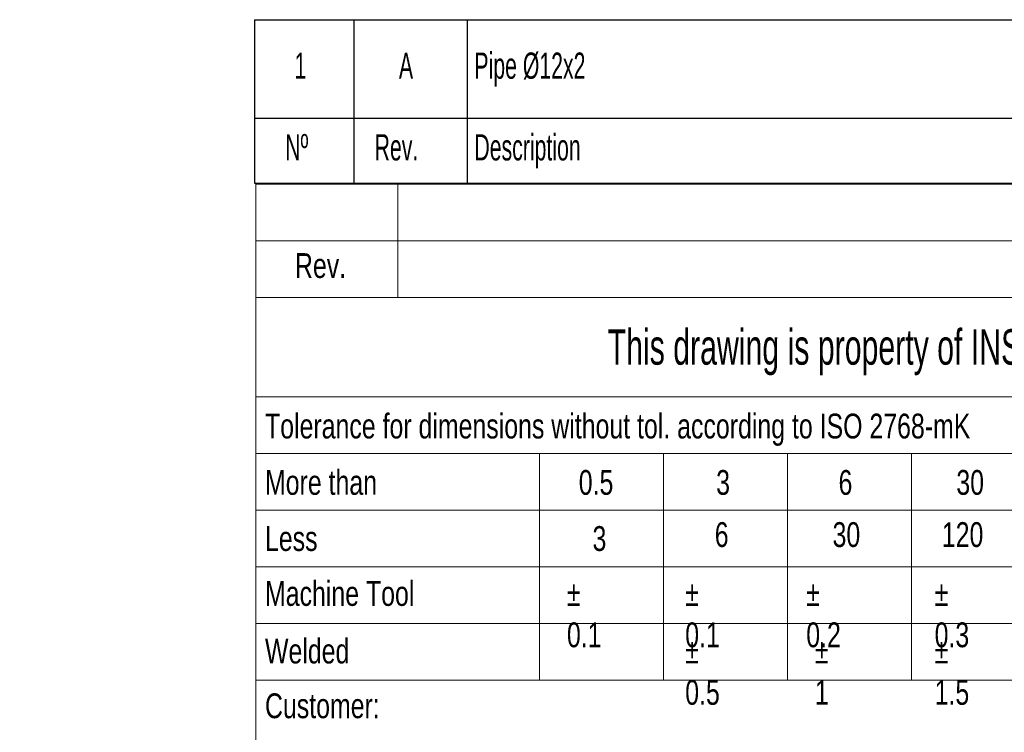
# Model space of a CAD drawing. Header units: millimetres. Extents: x 15 to 592, y 5 to 415.
# Tile 9 of 12: x 387 to 457, y 51 to 102. Entities that reach past the tile are written whole.
import ezdxf

# ---------------------------------------------------------------- set-up
doc = ezdxf.new("R2010")
doc.units = ezdxf.units.MM
doc.layers.add('COTAS', color=166, linetype='Continuous')
doc.layers.add('SLD-0', color=179, linetype='Continuous')
doc.styles.add('SLDTEXTSTYLE0', font='TXT', dxfattribs={"width": 0.75})
doc.styles.add('SLDTEXTSTYLE2', font='TXT', dxfattribs={"width": 0.638186})
doc.styles.add('SLDTEXTSTYLE4', font='TXT', dxfattribs={"width": 0.605})

# ---------------------------------------------------------------- blocks, each defined once
blk = doc.blocks.new('SW_TABLEANNOTATION_0')
at = {"layer": 'COTAS', "color": 0}
for p, q in [((0, 6.939), (0, 0)), ((0, 6.939), (7, 6.939)), ((7, 6.939), (7, 0)), ((7, 6.939), (15, 6.939)), ((15, 6.939), (15, 0)), ((15, 6.939), (90.053, 6.939)), ((0, 0), (0, -4.586)), ((0, 0), (7, 0)), ((7, 0), (7, -4.586)), ((7, 0), (15, 0)), ((15, 0), (15, -4.586)), ((15, 0), (90.053, 0)), ((0, -4.586), (7, -4.586)), ((7, -4.586), (15, -4.586)), ((15, -4.586), (90.053, -4.586))]:
    blk.add_line(p, q, dxfattribs=at)
at = {"layer": 'COTAS', "color": 0, "attachment_point": 1, "style": 'SLDTEXTSTYLE4'}
for s, insert, char_height in [('1', (2.814, 4.622), 1.852), ('A', (10.177, 4.622), 1.852), ('Pipe Ø12x2', (15.5, 4.622), 1.8521), ('Nº', (2.157, -1.14), 1.8521), ('Rev.', (8.462, -1.14), 1.8521), ('Description', (15.5, -1.14), 1.85208)]:
    blk.add_mtext(s, dxfattribs=dict(at, insert=insert, char_height=char_height))

msp = doc.modelspace()

# ---------------------------------------------------------------- linework, layer by layer
at = {"color": 7, "linetype": 'Continuous', "lineweight": 18}
for p, q in [((404, 90), (584, 90)), ((404, 90), (404, 86)), ((414, 90), (414, 82)), ((404, 86), (584, 86)), ((404, 86), (404, 82)), ((404, 82), (404, 75)), ((404, 82), (584, 82)), ((404, 75), (404, 71)), ((404, 75), (584, 75)), ((404, 71), (494, 71)), ((404, 71), (404, 67)), ((424, 71), (424, 55)), ((432.75, 55), (432.75, 71)), ((441.5, 55), (441.5, 71)), ((450.25, 55), (450.25, 71)), ((404, 67), (404, 63)), ((404, 67), (494, 67)), ((404, 63), (404, 59)), ((404, 63), (494, 63)), ((404, 59), (404, 55)), ((404, 59), (494, 59)), ((404, 55), (404, 10)), ((404, 55), (424, 55)), ((424, 55), (432.75, 55)), ((432.75, 55), (441.5, 55)), ((441.5, 55), (450.25, 55)), ((450.25, 55), (459, 55))]:
    msp.add_line(p, q, dxfattribs=at)

# ---------------------------------------------------------------- block references
at = {"layer": 'COTAS'}
msp.add_blockref('SW_TABLEANNOTATION_0', (403.91063, 94.67135), dxfattribs=at)

# ---------------------------------------------------------------- texts
at = {"color": 7, "linetype": 'Continuous', "lineweight": 0, "char_height": 1.75, "style": 'SLDTEXTSTYLE0'}
for s, insert, attachment_point in [('Rev.', (408.55878, 85.13631), 2), ('Tolerance for dimensions without tol. according to ISO 2768-mK', (404.64007, 73.81161), 1), ('More than', (404.64007, 69.83516), 1), ('0.5', (426.77138, 69.83516), 1), ('3', (436.46207, 69.83516), 1), ('6', (445.09269, 69.83516), 1), ('30', (453.40205, 69.83516), 1), ('6', (436.362, 66.15427), 1), ('30', (444.67137, 66.15427), 1), ('120', (452.3801, 66.15427), 1), ('Less', (404.64007, 65.8753), 1), ('3', (427.74117, 65.8753), 1), ('Machine Tool', (404.64007, 61.99897), 1), ('%%p^J0.1', (425.93794, 61.99897), 1), ('%%p^J0.1', (434.28009, 61.99897), 1), ('%%p^J0.2', (442.81775, 61.99897), 1), ('%%p^J0.3', (451.86992, 61.99897), 1), ('Welded', (404.64007, 57.93582), 1), ('%%p^J0.5', (434.28009, 57.93582), 1), ('%%p^J1', (443.42581, 57.93582), 1), ('%%p^J1.5', (451.86992, 57.93582), 1), ('Customer:', (404.64007, 54.07419), 1)]:
    msp.add_mtext(s, dxfattribs=dict(at, insert=insert, attachment_point=attachment_point))
at = {"layer": 'SLD-0', "color": 7, "insert": (489.52452, 79.76737), "char_height": 2.5, "attachment_point": 2, "style": 'SLDTEXTSTYLE2'}
msp.add_mtext('This drawing is property of INSERTEC. Must not be copied or transferred to third parties in any way without written authorization.', dxfattribs=at)

doc.saveas('drawing.dxf')
